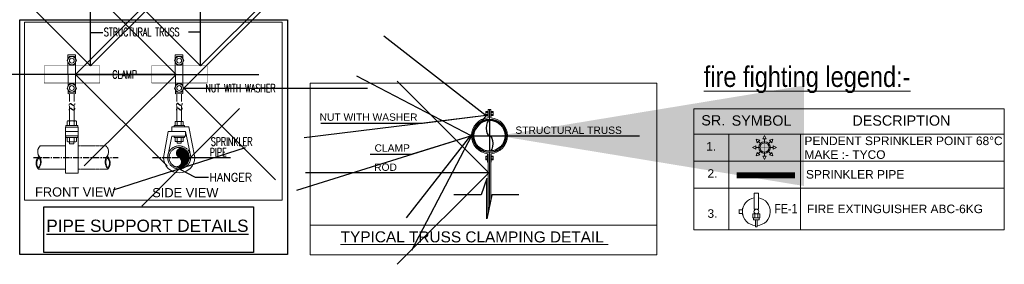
# Model space of a CAD drawing. Header units: millimetres. Extents: x 5491 to 7064, y -905 to 1700.
# Tile 10 of 18: x 5609 to 6011, y 1006 to 1106. Entities that reach past the tile are written whole.
import ezdxf
from ezdxf.enums import TextEntityAlignment as Align

# ---------------------------------------------------------------- set-up
doc = ezdxf.new("R2010")
doc.units = ezdxf.units.MM
for name, pattern in [('2DASHES', [42.5, 18.75, -6.25, 2.5, -6.25, 2.5, -6.25]), ('CENTER', [50.79999999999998, 31.75, -6.349999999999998, 6.349999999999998, -6.349999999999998]), ('PHANTOM2', [1.25, 0.625, -0.125, 0.125, -0.125, 0.125, -0.125])]:
    doc.linetypes.add(name, pattern=pattern)
for name, color, linetype, lineweight in [('00-ABM  COMMON TEXT', 7, 'Continuous', 0), ('00-ABM-F-SP PIPES', 22, 'Continuous', 13), ('00-ABM-SPR-68-D', 6, 'Continuous', 0), ('00-ABM-SPRINKLER PIPE', 1, 'PHANTOM2', 15), ('ARCHITECT', 8, 'Continuous', 0), ('Fire Extinguisher', 1, 'Continuous', 0), ('FP-EQUIP', 2, 'Continuous', 15), ('MAPTEK-support', 7, 'Continuous', 0), ('MEPTEK-TEXT', 7, 'Continuous', 0), ('s-duct', 8, 'Continuous', 0), ('SPRINKLER PENDANT 68', 3, 'Continuous', 0)]:
    doc.layers.add(name, color=color, linetype=linetype, lineweight=lineweight)
for name, color, linetype in [('DIM', 8, 'Continuous'), ('FPS_Text', 7, 'Continuous'), ('JMT FIRE SPRINKLER', 2, 'Continuous'), ('VIJAY', 4, 'Continuous')]:
    doc.layers.add(name, color=color, linetype=linetype)
doc.styles.add('1-50', font='technic_.ttf', dxfattribs={"height": 300})
doc.styles.add('2.5 Arial_regular_annotative', font='arial.ttf', dxfattribs={"width": 0.8, "height": 2.5})
doc.styles.add('2mm50', font='romans.shx', dxfattribs={"width": 0.8, "height": 100})
doc.styles.add('ARUP', font='sanss___.ttf', dxfattribs={"height": 250})
doc.styles.add('ROMANS', font='romans.shx', dxfattribs={"width": 0.8})
doc.styles.get("Standard").update_dxf_attribs({"font": 'arial.ttf'})
doc.styles.add('Style-arial', font='arial.shx')
doc.styles.add('TXT1', font='times.ttf')
doc.dimstyles.new('DIM-F', dxfattribs={"dimtxt": 150, "dimasz": 75, "dimexe": 30, "dimexo": 10, "dimgap": 50, "dimtad": 0, "dimtih": 1, "dimtoh": 1, "dimdec": 0, "dimzin": 1, "dimdsep": 46, "dimtxsty": 'TXT1', "dimblk": 'OBLIQUE', "dimcen": 0, "dimclrd": 7, "dimclre": 7, "dimclrt": 7, "dimadec": 0, "dimazin": 0, "dimtfac": 1, "dimtdec": 0, "dimtofl": 0, "dimtmove": 0, "dimatfit": 3, "dimldrblk": 'OPEN90', "dimfxl": 0, "dimtolj": 1, "dimtzin": 1, "dimarcsym": 0})
doc.dimstyles.new('FPS_Dim', dxfattribs={"dimscale": 100, "dimtxt": 2, "dimasz": 2, "dimexe": 1, "dimexo": 0.5, "dimgap": 0.5, "dimtad": 1, "dimdec": 0, "dimrnd": 5, "dimzin": 0, "dimdsep": 46, "dimtxsty": 'ROMANS', "dimblk": 'OBLIQUE', "dimcen": 0.1, "dimdle": 1, "dimclrd": 5, "dimclre": 5, "dimclrt": 256, "dimadec": 0, "dimazin": 0, "dimtfac": 1, "dimtdec": 0, "dimtmove": 2, "dimatfit": 3, "dimldrblk": 'OBLIQUE', "dimfxl": 0, "dimtolj": 1, "dimtzin": 0, "dimarcsym": 0})
doc.dimstyles.new('LH_Dim_1-50', dxfattribs={"dimtxt": 100, "dimasz": 125, "dimexe": 50, "dimexo": 37.5, "dimgap": 75, "dimtad": 1, "dimtoh": 1, "dimdec": 0, "dimdsep": 46, "dimtxsty": '2mm50', "dimblk1": 'ARCHTICK', "dimblk2": 'ARCHTICK', "dimsah": 1, "dimcen": -125, "dimdle": 75, "dimclrd": 256, "dimclre": 256, "dimclrt": 256, "dimazin": 2, "dimtfac": 0.5, "dimtdec": 0, "dimtmove": 0, "dimatfit": 3, "dimfxl": 0, "dimtolj": 1, "dimarcsym": 0})

# ---------------------------------------------------------------- blocks, each defined once
blk = doc.blocks.new('*X17')
at = {"color": 0, "linetype": 'Continuous'}
for p, q in [((69.18157684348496, -171.2347287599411), (69.89419723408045, -170.5221083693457)), ((69.18157684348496, -172.1186122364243), (70.62044811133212, -170.6797409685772)), ((69.18157684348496, -173.0024957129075), (71.28531914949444, -170.8987534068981)), ((69.18157684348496, -173.8863791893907), (71.89766837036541, -171.1702876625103)), ((69.18157684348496, -174.7702626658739), (72.46313735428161, -171.4887021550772)), ((69.18157684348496, -175.6541461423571), (72.98531509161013, -171.8504078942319)), ((69.18157684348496, -176.5380296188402), (73.46633675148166, -172.2532697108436)), ((70.86117556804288, -175.7423143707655), (73.90719110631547, -172.6962988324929)), ((71.87006647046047, -175.6173069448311), (74.30785107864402, -173.1795223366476)), ((72.64614790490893, -175.7251089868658), (74.66727026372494, -173.7039866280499)), ((73.29285408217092, -175.962286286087), (74.98324433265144, -174.2718960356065)), ((73.84330060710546, -176.2957232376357), (75.25209160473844, -174.8869322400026)), ((74.31035485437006, -176.7125524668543), (75.46803275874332, -175.554874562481)), ((62.90980569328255, -177.5064999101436), (63.07257416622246, -177.3437314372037)), ((63.30056206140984, -177.9996270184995), (63.95645764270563, -177.3437314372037)), ((63.77200453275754, -178.4120680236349), (64.84034111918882, -177.3437314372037)), ((64.32723644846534, -178.7407195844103), (65.72422459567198, -177.3437314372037)), ((64.97984696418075, -178.9719925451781), (66.60810807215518, -177.3437314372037)), ((65.7647384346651, -179.0709845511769), (67.49199154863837, -177.3437314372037)), ((66.7939610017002, -178.925645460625), (68.37587502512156, -177.3437314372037)), ((74.69665145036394, -177.2101393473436), (75.62198229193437, -176.2848085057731)), ((75.446942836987, -177.3437314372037), (75.69900496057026, -177.0916693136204))]:
    blk.add_line(p, q, dxfattribs=at)
blk = doc.blocks.new('*X18')
at = {"color": 0, "linetype": 'Continuous'}
for p, q in [((62.34275497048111, -175.4219002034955), (67.12657787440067, -170.6380772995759)), ((62.39631579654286, -176.2522228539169), (68.18800684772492, -170.4605318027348)), ((62.59843943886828, -176.9339826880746), (69.09205665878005, -170.4403654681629)), ((62.61009322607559, -174.2706784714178), (65.73092843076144, -171.1498432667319)), ((63.07257416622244, -177.3437314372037), (69.18157684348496, -171.2347287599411)), ((63.95645764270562, -177.3437314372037), (69.18157684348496, -172.1186122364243)), ((64.84034111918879, -177.3437314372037), (69.18157684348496, -173.0024957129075)), ((65.72422459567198, -177.3437314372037), (69.18157684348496, -173.8863791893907)), ((66.60810807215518, -177.3437314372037), (69.18157684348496, -174.7702626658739)), ((67.49199154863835, -177.3437314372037), (69.18157684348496, -175.6541461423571)), ((68.37587502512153, -177.3437314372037), (69.18157684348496, -176.5380296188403))]:
    blk.add_line(p, q, dxfattribs=at)
blk = doc.blocks.new('_Oblique')
at = {"color": 0, "linetype": 'ByBlock', "lineweight": -2}
blk.add_line((-0.5, -0.5), (0.5, 0.5), dxfattribs=at)
blk = doc.blocks.new('_Open90')
at = {"color": 0, "linetype": 'ByBlock', "lineweight": -2}
for p, q in [((-0.5, 0.5), (0, 0)), ((0, 0), (-1, 0)), ((0, 0), (-0.5, -0.5))]:
    blk.add_line(p, q, dxfattribs=at)
blk = doc.blocks.new('_ArchTick')
at = {"color": 0, "linetype": 'ByBlock', "const_width": 0.15}
blk.add_lwpolyline([(-0.5, -0.5), (0.5, 0.5)], dxfattribs=at)
blk = doc.blocks.new('FE-1')
at = {"color": 1, "linetype": 'Continuous', "lineweight": 0, "ltscale": 250}
for p, q in [((3757577.614212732, 587337.8601783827), (3757577.614212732, 587345.9645867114)), ((3757577.614212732, 587345.9645867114), (3757582.0544693, 587345.9645867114)), ((3757582.0544693, 587343.6116689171), (3757577.614212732, 587343.6116689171)), ((3757582.0544693, 587340.2130961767), (3757577.614212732, 587340.2130961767)), ((3757582.0544693, 587337.8601783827), (3757577.614212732, 587337.8601783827)), ((3757582.0544693, 587345.9645867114), (3757582.0544693, 587337.8601783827)), ((3757572.80759276, 587325.5799873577), (3757572.80759276, 587321.8527543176)), ((3757576.945153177, 587325.5799873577), (3757576.945153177, 587321.8527543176)), ((3757572.80759276, 587321.8527543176), (3757576.945153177, 587321.8527543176))]:
    blk.add_line(p, q, dxfattribs=at)
for points in [[(3757553.593905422, 587339.5594971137), (3757553.593905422, 587344.26526798), (3757572.138533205, 587344.26526798), (3757572.138533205, 587339.5594971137)], [(3757582.0544693, 587338.6445166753), (3757582.0544693, 587345.1802484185), (3757584.405203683, 587345.1802484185), (3757584.405203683, 587338.6445166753)], [(3757584.405203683, 587340.866662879), (3757584.405203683, 587342.9581022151), (3757592.502185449, 587342.9581022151), (3757592.502185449, 587340.866662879)]]:
    blk.add_lwpolyline(points, close=True, dxfattribs=at)
at = {"color": 1, "linetype": 'Continuous', "lineweight": 0, "ltscale": 250, "const_width": 0.9514388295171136}
blk.add_lwpolyline([(3757570.738795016, 587325.5799873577), (3757572.80759276, 587325.5799873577), (3757572.80759276, 587321.8527543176), (3757576.945153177, 587321.8527543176), (3757576.945153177, 587325.5799873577), (3757579.013950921, 587325.5799873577)], dxfattribs=at)
at = {"color": 1, "linetype": 'Continuous', "lineweight": 0, "ltscale": 250}
blk.add_circle((3757574.876372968, 587341.9123825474), 2.737839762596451, dxfattribs=at)
for start, end in [(3.694464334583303, 171.6637779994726), (188.3362220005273, 356.3055356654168)]:
    blk.add_arc((3757574.876372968, 587341.9123825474), 16.22883936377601, start, end, dxfattribs=at)

msp = doc.modelspace()

# ---------------------------------------------------------------- hatches: boundary and pattern name
at = {"layer": '00-ABM-SPR-68-D', "lineweight": 0}
h = msp.add_hatch(color=3, dxfattribs=at)
h.paths.add_polyline_path([(5914.778055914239, 1055.79542160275, -1), (5911.417162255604, 1052.434527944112, -1)])
h.paths.add_polyline_path([(5911.783612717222, 1052.800978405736, 1), (5914.411605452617, 1055.428971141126, 1)], flags=16)

# ---------------------------------------------------------------- linework, layer by layer
for p, q in [((5800.620482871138, 1065.273511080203), (5800.620482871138, 1052.573511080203)), ((5794.270482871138, 1058.923511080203), (5806.970482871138, 1058.923511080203))]:
    msp.add_line(p, q)
msp.add_lwpolyline([(5812.645482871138, 1034.698511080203), (5801.645482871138, 1034.698511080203), (5799.595482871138, 1024.948511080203), (5799.595482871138, 1041.448511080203), (5797.195482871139, 1034.698511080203), (5785.995482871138, 1034.698511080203)])
for radius in [6.850000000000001, 6.350000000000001]:
    msp.add_circle((5800.620482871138, 1058.923511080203), radius)
msp.add_ellipse((5800.620482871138, 1062.098511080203), major_axis=(0, 3.175), ratio=0.4173228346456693, start_param=0, end_param=3.141592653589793)
at = {"extrusion": (0, 0, -1)}
msp.add_ellipse((5800.620482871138, 1055.748511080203), major_axis=(0, -3.175), ratio=0.4173228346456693, start_param=3.141592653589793, end_param=6.283185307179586, dxfattribs=at)
at = {"layer": '00-ABM-F-SP PIPES', "color": 6, "ltscale": 0.06, "const_width": 2.4, "elevation": -1.184988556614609, "flags": 128}
msp.add_lwpolyline([(5901.65786868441, 1042.71972329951), (5925.611933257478, 1042.71972329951)], dxfattribs=at)
at = {"layer": '00-ABM-SPR-68-D', "color": 0, "lineweight": 0}
for p, q in [((5884.204060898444, 1059.651728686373), (6011.140536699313, 1059.651728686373)), ((5898.450489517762, 1059.651728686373), (5898.4504895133, 1020.374481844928)), ((5927.74472865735, 1059.651728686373), (5927.744728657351, 1020.374481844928)), ((5884.204060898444, 1048.578220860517), (6011.140536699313, 1048.578220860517)), ((5884.20406089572, 1048.578220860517), (6011.140536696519, 1048.578220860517)), ((5884.20406089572, 1048.578220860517), (6011.140536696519, 1048.578220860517)), ((5884.20406089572, 1048.578220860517), (6011.140536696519, 1048.578220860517)), ((5884.20406089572, 1037.504713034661), (6011.140536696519, 1037.504713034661)), ((5884.204060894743, 1020.374481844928), (6011.140536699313, 1020.374481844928))]:
    msp.add_line(p, q, dxfattribs=at)
at = {"layer": '00-ABM-SPR-68-D', "lineweight": 0}
for p, q in [((5913.097609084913, 1058.990349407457), (5912.409584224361, 1057.618717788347)), ((5913.097609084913, 1058.990349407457), (5913.785633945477, 1057.618717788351)), ((5909.650198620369, 1057.562385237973), (5910.133581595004, 1056.105988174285)), ((5909.650198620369, 1057.562385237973), (5911.106595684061, 1057.079002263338)), ((5911.106595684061, 1057.079002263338), (5910.133581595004, 1056.105988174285)), ((5911.783612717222, 1055.428971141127), (5910.620088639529, 1056.592495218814)), ((5913.785633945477, 1057.618717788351), (5912.409584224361, 1057.618717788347)), ((5913.097609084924, 1055.973246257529), (5913.097609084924, 1057.618717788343)), ((5914.411605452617, 1055.428971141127), (5915.575129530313, 1056.592495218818)), ((5916.545019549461, 1057.562385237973), (5915.088622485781, 1057.079002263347)), ((5916.061636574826, 1056.105988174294), (5915.088622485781, 1057.079002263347)), ((5916.545019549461, 1057.562385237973), (5916.061636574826, 1056.105988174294)), ((5908.222234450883, 1054.114974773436), (5909.593866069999, 1054.802999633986)), ((5908.222234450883, 1054.114974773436), (5909.593866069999, 1053.426949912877)), ((5909.593866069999, 1053.426949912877), (5909.593866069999, 1054.802999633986)), ((5911.239337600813, 1054.114974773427), (5909.593866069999, 1054.114974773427)), ((5909.650198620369, 1050.667564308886), (5910.133581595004, 1052.123961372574)), ((5909.650198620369, 1050.667564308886), (5911.106595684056, 1051.150947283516)), ((5910.133581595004, 1052.123961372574), (5911.106595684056, 1051.150947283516)), ((5911.783612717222, 1052.800978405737), (5910.620088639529, 1051.637454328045)), ((5913.097609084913, 1052.25670328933), (5913.097609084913, 1050.611231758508)), ((5914.411605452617, 1052.800978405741), (5915.575129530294, 1051.637454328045)), ((5914.955880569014, 1054.114974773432), (5916.601352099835, 1054.114974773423)), ((5915.088622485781, 1051.150947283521), (5916.061636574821, 1052.12396137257)), ((5916.545019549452, 1050.667564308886), (5915.088622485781, 1051.150947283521)), ((5916.545019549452, 1050.667564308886), (5916.061636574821, 1052.12396137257)), ((5917.972983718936, 1054.114974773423), (5916.601352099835, 1054.802999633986)), ((5916.601352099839, 1053.426949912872), (5916.601352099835, 1054.802999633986)), ((5917.972983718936, 1054.114974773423), (5916.601352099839, 1053.426949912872)), ((5913.097609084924, 1049.239600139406), (5912.409584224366, 1050.611231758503)), ((5912.409584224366, 1050.611231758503), (5913.785633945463, 1050.611231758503)), ((5913.097609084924, 1049.239600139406), (5913.785633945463, 1050.611231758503))]:
    msp.add_line(p, q, dxfattribs=at)
at = {"layer": '00-ABM-SPR-68-D', "color": 0, "lineweight": 0}
msp.add_lwpolyline([(5884.204060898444, 1020.374481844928), (5884.204060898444, 1069.990208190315), (6011.140536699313, 1069.990208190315), (6011.140536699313, 1020.374481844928)], dxfattribs=at)
at = {"layer": '00-ABM-SPR-68-D', "color": 3, "lineweight": 0, "const_width": 0.1844919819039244}
for points in [[(5913.097609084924, 1056.491485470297), (5913.097609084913, 1051.738464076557)], [(5911.122133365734, 1054.114974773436), (5915.0730848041, 1054.114974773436)]]:
    msp.add_lwpolyline(points, dxfattribs=at)
at = {"layer": '00-ABM-SPR-68-D', "color": 3, "lineweight": 0}
for radius in [2.376510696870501, 1.858271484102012]:
    msp.add_circle((5913.097609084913, 1054.114974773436), radius, dxfattribs=at)
at = {"layer": '00-ABM-SPRINKLER PIPE', "color": 1}
for p, q in [((5616.927788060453, 1054.770153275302, -1.45973724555e-07), (5627.203656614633, 1054.770153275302, -1.45973724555e-07)), ((5632.453656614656, 1054.770153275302, -1.45973724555e-07), (5643.808885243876, 1054.770153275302, -1.45973724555e-07)), ((5616.088667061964, 1045.328814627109, -1.45973724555e-07), (5627.203656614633, 1045.328814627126, -1.45973724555e-07)), ((5632.453656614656, 1045.328814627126, -1.45973724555e-07), (5644.648006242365, 1045.328814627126, -1.45973724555e-07))]:
    msp.add_line(p, q, dxfattribs=at)
for centre, radius in [((5673.729958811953, 1050.068605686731, -1.45973729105e-07), 4.7206755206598), ((5673.729848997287, 1050.068605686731, -1.45973729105e-07), 4.105019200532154)]:
    msp.add_circle(centre, radius, dxfattribs=at)
for centre, radius, start, end in [((5619.10183812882, 1052.393312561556, -1.45973724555e-07), 3.221159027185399, 132.4485507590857, 226.1949221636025), ((5641.634835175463, 1052.393312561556, -1.45973724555e-07), 3.221159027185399, 313.8050778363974, 47.55144924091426), ((5674.668126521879, 1051.870352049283, -1.45973729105e-07), 2.052509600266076, 59.99999999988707, 239.999999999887), ((5619.07853517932, 1047.763797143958, -1.45973724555e-07), 3.855963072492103, 133.1473364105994, 219.1597620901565), ((5618.380659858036, 1047.697149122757, -1.45973724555e-07), 2.891972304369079, 131.1489817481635, 219.1597620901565), ((5612.936660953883, 1048.284470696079, -1.45973724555e-07), 4.321000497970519, 316.8413191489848, 24.38704990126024), ((5613.774254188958, 1048.087654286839, -1.45973724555e-07), 3.240750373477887, 316.8413191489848, 33.46742469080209), ((5647.80001235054, 1048.284470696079, -1.45973724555e-07), 4.321000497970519, 155.6129500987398, 223.1586808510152), ((5646.962419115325, 1048.087654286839, -1.45973724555e-07), 3.240750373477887, 146.5325753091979, 223.1586808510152), ((5642.356013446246, 1047.697149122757, -1.45973724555e-07), 2.891972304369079, 320.8402379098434, 48.85101825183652), ((5641.658138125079, 1047.763797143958, -1.45973724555e-07), 3.855963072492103, 320.8402379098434, 46.85266358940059), ((5672.619096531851, 1048.309610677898, -1.45973729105e-07), 2.052509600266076, 239.999999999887, 59.99999999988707)]:
    msp.add_arc(centre, radius, start, end, dxfattribs=at)
at = {"layer": 'ARCHITECT', "color": 7, "linetype": 'Continuous'}
for p, q in [((5628.372846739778, 1076.149798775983, 9.398761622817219), (5631.284466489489, 1076.191413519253, 9.398761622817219)), ((5628.850075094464, 1076.156619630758, 9.39876162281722), (5628.850075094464, 1073.003394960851, 9.39876162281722)), ((5630.807238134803, 1076.184592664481, 9.39876162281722), (5630.807238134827, 1073.003394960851, 9.39876162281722)), ((5672.274039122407, 1076.149798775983, 8.28713108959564), (5675.185658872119, 1076.191413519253, 8.28713108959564)), ((5672.751267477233, 1076.156619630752, 8.287131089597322), (5672.751267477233, 1073.003394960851, 8.287131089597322)), ((5674.708430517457, 1076.184592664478, 8.287131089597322), (5674.708430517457, 1073.003394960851, 8.287131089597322)), ((5628.850075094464, 1071.072117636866, 9.39876162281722), (5628.850075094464, 1065.042792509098, 9.39876162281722)), ((5630.807238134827, 1071.072117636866, 9.39876162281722), (5630.807238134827, 1065.042792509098, 9.39876162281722)), ((5672.751267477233, 1071.072117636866, 8.287131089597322), (5672.751267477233, 1064.785822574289, 8.287131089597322)), ((5674.708430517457, 1071.072117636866, 8.287131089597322), (5674.708430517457, 1064.785822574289, 8.287131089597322)), ((5627.384898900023, 1063.136845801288, 9.39876162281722), (5632.272414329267, 1063.136845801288, 9.39876162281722)), ((5627.384898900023, 1063.136845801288, 9.39876162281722), (5627.384898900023, 1062.493202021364, 9.39876162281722)), ((5627.886910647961, 1064.820975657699, 18.79752339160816), (5627.886910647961, 1063.136845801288, 18.79752339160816)), ((5628.33406227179, 1065.042792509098, 18.79752339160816), (5631.162757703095, 1065.042792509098, 18.79752339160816)), ((5628.86996098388, 1064.825381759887, 18.79752339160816), (5628.86996098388, 1063.136845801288, 18.79752339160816)), ((5630.80664972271, 1064.825381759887, 18.79752339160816), (5630.80664972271, 1063.136845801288, 18.79752339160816)), ((5631.69757028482, 1064.820975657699, 18.79752339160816), (5631.69757028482, 1063.136845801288, 18.79752339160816)), ((5632.272414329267, 1063.136845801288, 9.39876162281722), (5632.272414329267, 1062.493202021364, 9.39876162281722)), ((5671.638823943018, 1063.105300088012, -1.4597373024e-07), (5675.948272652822, 1063.105300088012, -1.4597373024e-07)), ((5671.638823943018, 1063.105300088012, -1.4597373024e-07), (5671.638823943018, 1062.537782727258, -1.4597373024e-07)), ((5672.081460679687, 1064.59024092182, 8.287131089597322), (5672.081460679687, 1063.105300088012, 8.287131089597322)), ((5672.475725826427, 1064.785822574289, 8.287131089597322), (5674.906679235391, 1064.785822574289, 8.287131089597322)), ((5672.867008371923, 1064.594125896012, 8.287131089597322), (5672.867008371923, 1063.21472718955, 8.287131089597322)), ((5674.592689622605, 1064.594125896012, 8.287131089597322), (5674.592689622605, 1063.21472718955, 8.287131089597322)), ((5675.378237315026, 1064.59024092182, 8.287131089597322), (5675.378237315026, 1063.105300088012, 8.287131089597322)), ((5675.948272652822, 1063.105300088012, -1.4597373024e-07), (5675.948272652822, 1062.537782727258, -1.4597373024e-07)), ((5627.203656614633, 1062.493202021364, 9.39876162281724), (5627.203656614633, 1043.681919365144, 9.39876162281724)), ((5627.203656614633, 1062.493202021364, 9.39876162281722), (5632.453656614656, 1062.493202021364, 9.39876162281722)), ((5627.203656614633, 1060.67313239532, 9.39876162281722), (5632.453656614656, 1060.67313239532, 9.39876162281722)), ((5632.453656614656, 1062.493202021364, 9.39876162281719), (5632.453656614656, 1043.681919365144, 9.39876162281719)), ((5667.360528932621, 1050.068605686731, -1.45973729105e-07), (5669.235711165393, 1060.686158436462, -1.45973729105e-07)), ((5669.235711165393, 1060.686158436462, -1.45973729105e-07), (5676.270415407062, 1060.686158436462, -1.45973729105e-07)), ((5670.680245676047, 1062.537782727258, -1.45973729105e-07), (5677.714949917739, 1062.537782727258, -1.45973729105e-07)), ((5670.680245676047, 1060.686158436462, -1.45973729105e-07), (5670.680245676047, 1062.537782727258, -1.45973729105e-07)), ((5676.270415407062, 1060.686158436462, -1.45973729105e-07), (5678.165443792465, 1051.684201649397, -1.45973729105e-07)), ((5676.270415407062, 1060.686158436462, -1.45973729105e-07), (5676.270415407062, 1058.834534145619, -1.45973729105e-07)), ((5677.714949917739, 1062.537782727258, -1.45973729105e-07), (5680.087788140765, 1050.068605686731, -1.45973729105e-07)), ((5627.203656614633, 1058.8530584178, 9.39876162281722), (5632.453656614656, 1058.8530584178, 9.39876162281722)), ((5627.384898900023, 1058.209414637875, 9.398761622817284), (5627.384898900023, 1058.8530584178, 9.398761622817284)), ((5627.384898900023, 1058.209414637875, 9.398761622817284), (5632.272414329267, 1058.209414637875, 9.398761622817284)), ((5627.959154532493, 1056.649390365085, 9.398761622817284), (5627.959154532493, 1058.209414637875, 9.398761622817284)), ((5628.406306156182, 1056.427573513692, 9.398761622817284), (5631.251007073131, 1056.427573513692, 9.398761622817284)), ((5628.850075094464, 1056.644984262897, 9.398761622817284), (5628.850075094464, 1058.209414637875, 9.398761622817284)), ((5628.850075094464, 1055.634309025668, 9.398761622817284), (5628.850075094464, 1056.427573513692, 9.398761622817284)), ((5628.850075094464, 1055.634309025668, 9.398761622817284), (5630.719577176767, 1055.634309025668, 9.398761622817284)), ((5630.719577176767, 1055.634309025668, 9.398761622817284), (5630.719577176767, 1056.427573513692, 9.398761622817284)), ((5630.807238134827, 1056.644984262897, 9.398761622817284), (5630.807238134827, 1058.209414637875, 9.398761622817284)), ((5631.698158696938, 1056.649390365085, 9.398761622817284), (5631.698158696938, 1058.209414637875, 9.398761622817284)), ((5632.272414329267, 1058.209414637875, 9.398761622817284), (5632.272414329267, 1058.8530584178, 9.398761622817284)), ((5670.680245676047, 1058.834534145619, -1.45973729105e-07), (5669.174356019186, 1051.306400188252, -1.45973729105e-07)), ((5670.680245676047, 1058.834534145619, -1.45973729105e-07), (5676.270415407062, 1058.834534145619, -1.45973729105e-07)), ((5671.638823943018, 1058.2670167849, -8.287131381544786), (5671.638823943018, 1058.834534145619, -8.287131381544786)), ((5671.638823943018, 1058.2670167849, -8.287131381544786), (5675.948272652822, 1058.2670167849, -8.287131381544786)), ((5672.081460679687, 1056.782075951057, -1.45973729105e-07), (5672.081460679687, 1058.157589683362, -1.45973729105e-07)), ((5672.475725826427, 1056.586494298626, -1.45973729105e-07), (5674.906679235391, 1056.586494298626, -1.45973729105e-07)), ((5672.867008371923, 1056.778190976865, -1.45973729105e-07), (5672.867008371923, 1058.157589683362, -1.45973729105e-07)), ((5672.867008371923, 1055.887052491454, -1.45973729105e-07), (5672.867008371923, 1056.586494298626, -1.45973729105e-07)), ((5672.867008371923, 1055.887052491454, -1.45973729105e-07), (5674.592689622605, 1055.887052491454, -1.45973729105e-07)), ((5674.592689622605, 1056.778190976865, -1.45973729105e-07), (5674.592689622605, 1058.157589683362, -1.45973729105e-07)), ((5674.592689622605, 1055.887052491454, -1.45973729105e-07), (5674.592689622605, 1056.586494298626, -1.45973729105e-07)), ((5675.378237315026, 1056.782075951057, -1.45973729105e-07), (5675.378237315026, 1058.157589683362, -1.45973729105e-07)), ((5675.948272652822, 1058.2670167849, -8.287131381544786), (5675.948272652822, 1058.834534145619, -8.287131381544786)), ((5627.203656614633, 1043.681919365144, 9.39876162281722), (5632.453656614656, 1043.681919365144, 9.39876162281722))]:
    msp.add_line(p, q, dxfattribs=at)
for points, elevation in [([(5631.284466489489, 1090.533932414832), (5631.284466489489, 1092.020814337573), (5628.146007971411, 1092.020814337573), (5628.172225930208, 1090.186446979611)], 9.398761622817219), ([(5675.185658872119, 1090.533932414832), (5675.185658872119, 1092.020814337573), (5672.047200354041, 1092.020814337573), (5672.073418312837, 1090.186446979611)], 8.28713108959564), ([(5628.187493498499, 1089.11823533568), (5628.328524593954, 1079.25084482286)], 9.398761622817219), ([(5631.284466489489, 1079.329911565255), (5631.284466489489, 1088.797194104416)], 9.398761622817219), ([(5672.088685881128, 1089.11823533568), (5672.229716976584, 1079.25084482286)], 8.28713108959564), ([(5675.185658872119, 1079.329911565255), (5675.185658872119, 1088.797194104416)], 8.28713108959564), ([(5628.351685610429, 1077.630359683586), (5628.372846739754, 1076.149798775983)], 9.398761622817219), ([(5631.284466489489, 1076.191413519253), (5631.284466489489, 1077.593843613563)], 9.398761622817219), ([(5672.252877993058, 1077.630359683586), (5672.274039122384, 1076.149798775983)], 8.28713108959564), ([(5675.185658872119, 1076.191413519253), (5675.185658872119, 1077.593843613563)], 8.28713108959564)]:
    msp.add_lwpolyline(points, dxfattribs=dict(at, elevation=elevation))
for centre, radius, start, end in [((5628.380409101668, 1064.382916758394, 18.79752339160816), 0.659875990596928, 42.10779093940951, 138.4058131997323), ((5629.838305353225, 1062.77759114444, 18.79752339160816), 2.265201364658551, 64.6918092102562, 115.3081907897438), ((5631.250418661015, 1064.48118664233, 18.79752339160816), 0.5616058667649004, 37.23107985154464, 142.2022052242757), ((5672.475725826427, 1064.290640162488, 8.287131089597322), 0.4951824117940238, 37.79779477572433, 142.7689201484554), ((5673.729848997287, 1062.74812017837, 8.287131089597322), 2.037702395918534, 64.9481661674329, 115.0518338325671), ((5674.983972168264, 1064.290640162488, 8.287131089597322), 0.4951824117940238, 37.23107985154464, 142.2022052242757), ((5628.406306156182, 1056.989179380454, 9.398761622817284), 0.5616058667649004, 217.2310798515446, 322.2022052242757), ((5629.828656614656, 1058.738612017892, 9.398761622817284), 2.311038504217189, 244.9481661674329, 295.051833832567), ((5631.251007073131, 1056.989179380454, 9.398761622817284), 0.5616058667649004, 217.7977947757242, 322.7689201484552), ((5672.475725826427, 1057.08167671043, -1.45973729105e-07), 0.4951824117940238, 217.2310798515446, 322.2022052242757), ((5673.729848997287, 1058.624196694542, -1.45973729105e-07), 2.037702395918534, 244.9481661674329, 295.051833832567), ((5674.983972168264, 1057.08167671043, -1.45973729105e-07), 0.4951824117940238, 217.7977947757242, 322.7689201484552), ((5673.724158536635, 1050.068605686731, -1.45973729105e-07), 6.363629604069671, 180, 0)]:
    msp.add_arc(centre, radius, start, end, dxfattribs=at)
at = {"layer": 'FP-EQUIP', "color": 9, "linetype": 'Continuous'}
for points, elevation in [([(5630.807238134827, 1091.360516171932), (5631.785819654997, 1089.665563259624), (5630.807238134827, 1087.970610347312), (5628.85007509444, 1087.970610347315), (5627.87149357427, 1089.665563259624), (5628.85007509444, 1091.360516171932)], 9.398761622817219), ([(5674.708430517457, 1091.360516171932), (5675.687012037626, 1089.665563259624), (5674.708430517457, 1087.970610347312), (5672.75126747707, 1087.970610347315), (5671.7726859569, 1089.665563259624), (5672.75126747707, 1091.360516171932)], 8.28713108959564), ([(5630.807238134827, 1080.156830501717), (5631.785819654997, 1078.461877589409), (5630.807238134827, 1076.766924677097), (5628.85007509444, 1076.7669246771), (5627.87149357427, 1078.461877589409), (5628.85007509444, 1080.156830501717)], 9.398761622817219), ([(5674.708430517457, 1080.156830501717), (5675.687012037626, 1078.461877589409), (5674.708430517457, 1076.766924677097), (5672.75126747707, 1076.7669246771), (5671.7726859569, 1078.461877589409), (5672.75126747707, 1080.156830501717)], 8.28713108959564)]:
    msp.add_lwpolyline(points, close=True, dxfattribs=dict(at, elevation=elevation))
for centre, radius in [((5629.828656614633, 1089.665563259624, 9.398761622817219), 1.694952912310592), ((5673.729848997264, 1089.665563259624, 8.28713108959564), 1.694952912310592), ((5629.828656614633, 1089.665563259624, 9.398761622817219), 0.9785815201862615), ((5673.729848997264, 1089.665563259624, 8.28713108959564), 0.9785815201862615), ((5629.828656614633, 1078.461877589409, 9.398761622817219), 1.694952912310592), ((5629.828656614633, 1078.461877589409, 9.398761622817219), 0.9785815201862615), ((5673.729848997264, 1078.461877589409, 8.28713108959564), 1.694952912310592), ((5673.729848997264, 1078.461877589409, 8.28713108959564), 0.9785815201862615)]:
    msp.add_circle(centre, radius, dxfattribs=at)
at = {"layer": 'JMT FIRE SPRINKLER', "color": 7, "linetype": 'CENTER', "ltscale": 0.08}
for p, q in [((5614.106246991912, 1050.068605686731, -1.45973724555e-07), (5648.820749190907, 1050.068605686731, -1.45973724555e-07)), ((5662.780320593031, 1050.068605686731, -1.45973729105e-07), (5684.57327523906, 1050.068605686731, -1.45973729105e-07))]:
    msp.add_line(p, q, dxfattribs=at)
at = {"layer": 'JMT FIRE SPRINKLER', "color": 8}
msp.add_lwpolyline([(5608.51824796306, 1106.439602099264), (5718.045771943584, 1106.439602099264), (5718.045771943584, 1010.330929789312), (5608.51824796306, 1010.330929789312)], close=True, dxfattribs=at)
at = {"layer": 'JMT FIRE SPRINKLER'}
msp.add_lwpolyline([(5618.433422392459, 1029.843069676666), (5704.059841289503, 1029.843069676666), (5704.059841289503, 1011.185995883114), (5618.433422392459, 1011.185995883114)], close=True, dxfattribs=at)
at = {"layer": 'MAPTEK-support', "color": 230, "lineweight": 5}
for p, q in [((5799.120482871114, 1068.602497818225), (5799.120482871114, 1067.402497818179)), ((5799.120482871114, 1068.602497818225), (5799.120482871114, 1067.402497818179)), ((5799.920482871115, 1068.802497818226), (5799.220482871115, 1068.802497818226)), ((5799.920482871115, 1068.802497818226), (5799.220482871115, 1068.802497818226)), ((5799.920482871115, 1068.402497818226), (5799.220482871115, 1068.402497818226)), ((5799.920482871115, 1068.402497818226), (5799.220482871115, 1068.402497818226)), ((5799.920482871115, 1067.602497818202), (5799.220482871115, 1067.602497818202)), ((5799.920482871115, 1067.602497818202), (5799.220482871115, 1067.602497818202)), ((5799.920482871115, 1067.202497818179), (5799.220482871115, 1067.202497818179)), ((5799.920482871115, 1067.202497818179), (5799.220482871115, 1067.202497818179)), ((5799.920482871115, 1069.002497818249), (5799.920482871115, 1067.002497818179)), ((5800.120482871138, 1069.002497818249), (5799.920482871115, 1069.002497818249)), ((5799.920482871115, 1069.002497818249), (5799.920482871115, 1067.002497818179)), ((5800.120482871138, 1069.002497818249), (5799.920482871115, 1069.002497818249)), ((5800.120482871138, 1067.002497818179), (5799.920482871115, 1067.002497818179)), ((5800.120482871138, 1067.002497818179), (5799.920482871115, 1067.002497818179)), ((5800.120482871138, 1066.256484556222), (5800.120482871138, 1069.748511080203)), ((5800.120482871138, 1069.748511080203), (5801.120482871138, 1069.748511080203)), ((5800.120482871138, 1067.002497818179), (5800.120482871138, 1069.002497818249)), ((5800.120482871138, 1067.002497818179), (5800.120482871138, 1069.002497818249)), ((5800.620482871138, 1065.773511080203), (5800.620482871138, 1069.748511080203)), ((5801.120482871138, 1066.256484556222), (5801.120482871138, 1069.748511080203)), ((5801.120482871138, 1069.002497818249), (5801.320482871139, 1069.002497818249)), ((5801.120482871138, 1067.002497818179), (5801.120482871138, 1069.002497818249)), ((5801.120482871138, 1069.002497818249), (5801.320482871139, 1069.002497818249)), ((5801.120482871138, 1067.002497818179), (5801.120482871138, 1069.002497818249)), ((5801.120482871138, 1067.002497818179), (5801.320482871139, 1067.002497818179)), ((5801.120482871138, 1067.002497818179), (5801.320482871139, 1067.002497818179)), ((5801.320482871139, 1069.002497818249), (5801.320482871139, 1067.002497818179)), ((5801.320482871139, 1069.002497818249), (5801.320482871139, 1067.002497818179)), ((5801.320482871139, 1068.802497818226), (5802.020482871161, 1068.802497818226)), ((5801.320482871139, 1068.802497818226), (5802.020482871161, 1068.802497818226)), ((5801.320482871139, 1068.402497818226), (5802.020482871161, 1068.402497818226)), ((5801.320482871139, 1068.402497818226), (5802.020482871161, 1068.402497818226)), ((5801.320482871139, 1067.602497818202), (5802.020482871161, 1067.602497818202)), ((5801.320482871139, 1067.602497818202), (5802.020482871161, 1067.602497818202)), ((5801.320482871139, 1067.202497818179), (5802.020482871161, 1067.202497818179)), ((5801.320482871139, 1067.202497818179), (5802.020482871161, 1067.202497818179)), ((5802.120482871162, 1068.602497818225), (5802.120482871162, 1067.402497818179)), ((5802.120482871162, 1068.602497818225), (5802.120482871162, 1067.402497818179)), ((5799.870482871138, 1051.590537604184), (5799.870482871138, 1048.098511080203)), ((5799.920482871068, 1048.844524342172), (5799.920482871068, 1050.844524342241)), ((5800.120482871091, 1050.844524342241), (5799.920482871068, 1050.844524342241)), ((5799.920482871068, 1048.844524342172), (5799.920482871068, 1050.844524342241)), ((5800.120482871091, 1050.844524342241), (5799.920482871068, 1050.844524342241)), ((5800.120482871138, 1051.590537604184), (5800.120482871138, 1027.445462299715)), ((5800.120482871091, 1050.844524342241), (5800.120482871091, 1048.844524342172)), ((5800.120482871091, 1050.844524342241), (5800.120482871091, 1048.844524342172)), ((5800.620482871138, 1052.073511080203), (5800.620482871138, 1029.823511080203)), ((5801.120482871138, 1051.590537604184), (5801.120482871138, 1032.20155986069)), ((5801.120482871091, 1050.844524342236), (5801.320482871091, 1050.844524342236)), ((5801.120482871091, 1050.844524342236), (5801.120482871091, 1048.844524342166)), ((5801.120482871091, 1050.844524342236), (5801.320482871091, 1050.844524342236)), ((5801.120482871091, 1050.844524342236), (5801.120482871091, 1048.844524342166)), ((5801.320482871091, 1048.844524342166), (5801.320482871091, 1050.844524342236)), ((5801.320482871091, 1048.844524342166), (5801.320482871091, 1050.844524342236)), ((5801.370482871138, 1051.590537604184), (5801.370482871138, 1048.098511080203)), ((5799.120482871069, 1049.244524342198), (5799.120482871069, 1050.444524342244)), ((5799.120482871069, 1049.244524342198), (5799.120482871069, 1050.444524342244)), ((5799.920482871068, 1050.644524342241), (5799.220482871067, 1050.644524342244)), ((5799.920482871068, 1050.644524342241), (5799.220482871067, 1050.644524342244)), ((5799.920482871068, 1050.244524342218), (5799.220482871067, 1050.244524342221)), ((5799.920482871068, 1050.244524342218), (5799.220482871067, 1050.244524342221)), ((5799.920482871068, 1049.444524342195), (5799.220482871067, 1049.444524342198)), ((5799.920482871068, 1049.444524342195), (5799.220482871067, 1049.444524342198)), ((5799.920482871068, 1049.044524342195), (5799.220482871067, 1049.044524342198)), ((5799.920482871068, 1049.044524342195), (5799.220482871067, 1049.044524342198)), ((5799.870482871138, 1048.098511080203), (5800.120482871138, 1048.098511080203)), ((5800.120482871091, 1048.844524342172), (5799.920482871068, 1048.844524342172)), ((5800.120482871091, 1048.844524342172), (5799.920482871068, 1048.844524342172)), ((5801.120482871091, 1048.844524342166), (5801.320482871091, 1048.844524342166)), ((5801.120482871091, 1048.844524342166), (5801.320482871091, 1048.844524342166)), ((5801.120482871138, 1048.098511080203), (5801.370482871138, 1048.098511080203)), ((5801.320482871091, 1050.644524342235), (5802.020482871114, 1050.644524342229)), ((5801.320482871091, 1050.644524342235), (5802.020482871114, 1050.644524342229)), ((5801.320482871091, 1050.244524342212), (5802.020482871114, 1050.244524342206)), ((5801.320482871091, 1050.244524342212), (5802.020482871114, 1050.244524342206)), ((5801.320482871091, 1049.444524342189), (5802.020482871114, 1049.444524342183)), ((5801.320482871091, 1049.444524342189), (5802.020482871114, 1049.444524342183)), ((5801.320482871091, 1049.044524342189), (5802.020482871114, 1049.044524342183)), ((5801.320482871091, 1049.044524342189), (5802.020482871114, 1049.044524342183)), ((5802.120482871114, 1049.244524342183), (5802.120482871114, 1050.44452434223)), ((5802.120482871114, 1049.244524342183), (5802.120482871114, 1050.44452434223))]:
    msp.add_line(p, q, dxfattribs=at)
for start, end in [(93.90068456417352, 266.0993154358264), (273.9006845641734, 86.09931543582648)]:
    msp.add_arc((5800.620482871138, 1058.923511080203), 7.350000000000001, start, end, dxfattribs=at)
at = {"layer": 'MAPTEK-support', "color": 230, "lineweight": 5, "extrusion": (0, 0, -1)}
for centre, major_axis, ratio in [((5799.220482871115, 1068.602497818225), (-4.898587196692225e-17, 0.2000000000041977), 0.5), ((5799.220482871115, 1068.602497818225), (-4.898587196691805e-17, 0.2000000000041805), 0.5), ((5802.020482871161, 1068.002497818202), (9.797174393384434e-17, -0.4000000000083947), 0.25), ((5802.020482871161, 1068.002497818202), (9.797174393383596e-17, -0.4000000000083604), 0.25), ((5802.020482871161, 1067.402497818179), (4.898587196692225e-17, -0.2000000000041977), 0.5), ((5802.020482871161, 1067.402497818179), (4.898587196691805e-17, -0.2000000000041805), 0.5), ((5799.220482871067, 1050.444524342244), (9.503781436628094e-13, 0.2000000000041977), 0.5), ((5799.220482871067, 1050.444524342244), (9.503781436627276e-13, 0.2000000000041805), 0.5), ((5799.220482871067, 1049.844524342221), (1.900756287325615e-12, 0.4000000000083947), 0.25), ((5799.220482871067, 1049.844524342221), (1.900756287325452e-12, 0.4000000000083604), 0.25), ((5802.020482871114, 1049.244524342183), (-9.503781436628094e-13, -0.2000000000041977), 0.5), ((5802.020482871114, 1049.244524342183), (-9.503781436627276e-13, -0.2000000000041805), 0.5)]:
    msp.add_ellipse(centre, major_axis=major_axis, ratio=ratio, start_param=3.141592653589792, end_param=6.283185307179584, dxfattribs=at)
at = {"layer": 'MAPTEK-support', "color": 230, "lineweight": 5}
for centre, major_axis, ratio in [((5799.220482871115, 1068.002497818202), (9.797174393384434e-17, -0.4000000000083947), 0.25), ((5799.220482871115, 1068.002497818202), (9.797174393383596e-17, -0.4000000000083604), 0.25), ((5799.220482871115, 1067.402497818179), (4.898587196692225e-17, -0.2000000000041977), 0.5), ((5799.220482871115, 1067.402497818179), (4.898587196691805e-17, -0.2000000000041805), 0.5), ((5802.020482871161, 1068.602497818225), (-4.898587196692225e-17, 0.2000000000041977), 0.5), ((5802.020482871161, 1068.602497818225), (-4.898587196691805e-17, 0.2000000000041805), 0.5), ((5799.220482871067, 1049.244524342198), (-9.503781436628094e-13, -0.2000000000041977), 0.5), ((5799.220482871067, 1049.244524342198), (-9.503781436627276e-13, -0.2000000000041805), 0.5), ((5802.020482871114, 1050.44452434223), (9.503781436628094e-13, 0.2000000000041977), 0.5), ((5802.020482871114, 1050.44452434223), (9.503781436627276e-13, 0.2000000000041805), 0.5), ((5802.020482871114, 1049.844524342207), (1.900756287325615e-12, 0.4000000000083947), 0.25), ((5802.020482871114, 1049.844524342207), (1.900756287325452e-12, 0.4000000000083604), 0.25)]:
    msp.add_ellipse(centre, major_axis=major_axis, ratio=ratio, start_param=3.141592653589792, end_param=6.283185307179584, dxfattribs=at)
at = {"layer": 'MEPTEK-TEXT'}
msp.add_line((5727.322683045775, 1022.342211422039), (5869.101145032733, 1022.342211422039), dxfattribs=at)
msp.add_lwpolyline([(5727.322683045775, 1080.398932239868), (5869.101145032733, 1080.398932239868), (5869.101145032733, 1010.21149074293), (5727.322683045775, 1010.21149074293)], close=True, dxfattribs=at)
at = {"layer": 's-duct', "color": 8, "const_width": 0.2}
for points, elevation in [([(5618.524618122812, 1087.5770521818), (5641.301886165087, 1087.5770521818)], 9.39876162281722), ([(5618.524618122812, 1087.5770521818), (5618.524618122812, 1080.551769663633)], 9.39876162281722), ([(5641.301886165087, 1087.5770521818), (5641.301886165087, 1080.551769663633)], 9.39876162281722), ([(5662.425810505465, 1087.5770521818), (5685.20307854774, 1087.5770521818)], -1.459746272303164e-07), ([(5662.425810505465, 1087.5770521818), (5662.425810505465, 1080.551769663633)], -1.459746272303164e-07), ([(5685.20307854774, 1087.5770521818), (5685.20307854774, 1080.551769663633)], -1.459746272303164e-07), ([(5618.524618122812, 1080.551769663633), (5641.301886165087, 1080.551769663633)], 9.39876162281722), ([(5662.425810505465, 1080.551769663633), (5685.20307854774, 1080.551769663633)], -1.459746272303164e-07)]:
    msp.add_lwpolyline(points, dxfattribs=dict(at, elevation=elevation))
at = {"layer": 'SPRINKLER PENDANT 68'}
msp.add_lwpolyline([(5610.533831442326, 1105.426522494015), (5715.86184387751, 1105.426522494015), (5715.86184387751, 1032.553195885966), (5610.533831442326, 1032.553195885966)], close=True, dxfattribs=at)

# ---------------------------------------------------------------- block references
at = {"layer": 'Fire Extinguisher', "xscale": 0.3520204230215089, "yscale": 0.3520204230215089, "zscale": 0.3520204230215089, "rotation": 270}
msp.add_blockref('FE-1', (-200846.5999177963, 1323770.985239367), dxfattribs=at)
at = {"layer": 'VIJAY', "color": 8, "linetype": 'ByBlock', "xscale": 0.594086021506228, "yscale": 0.594086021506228, "zscale": 0.594086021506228, "rotation": 270}
msp.add_blockref('*X17', (5779.007711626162, 1090.927032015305, -1.45973729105e-07), dxfattribs=at)
at = {"layer": 'VIJAY', "color": 8, "linetype": 'Continuous', "xscale": 0.594086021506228, "yscale": 0.594086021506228, "zscale": 0.594086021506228, "rotation": 270}
msp.add_blockref('*X18', (5779.007711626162, 1090.927032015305, -1.45973729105e-07), dxfattribs=at)

# ---------------------------------------------------------------- texts
at = {"layer": '00-ABM  COMMON TEXT', "color": 0, "style": 'ARUP'}
for s, height, p in [('SR.', 4.199999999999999, (5887.241644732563, 1063.158956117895)), ('SYMBOL', 4.199999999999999, (5899.650485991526, 1063.051460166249)), ('DESCRIPTION', 4.199999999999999, (5949.017729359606, 1063.069735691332)), ('1.', 3.499999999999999, (5889.225972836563, 1052.822582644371)), ('PENDENT SPRINKLER POINT 68°C', 3.499999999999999, (5929.431575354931, 1055.114107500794)), ('MAKE :- TYCO', 3.499999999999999, (5929.431575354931, 1049.479804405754)), ('2.', 3.499999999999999, (5889.755538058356, 1041.749074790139)), ('SPRINKLER PIPE', 3.499999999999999, (5930.027589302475, 1041.395210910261)), ('FIRE EXTINGUISHER ABC-6KG', 3.499999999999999, (5930.453812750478, 1027.264650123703)), ('3.', 3.499999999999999, (5889.755538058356, 1025.356578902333))]:
    msp.add_text(s, height=height, dxfattribs=at).set_placement(p)
at = {"layer": '00-ABM-SPR-68-D', "color": 0, "style": '1-50'}
msp.add_text('%%Ufire fighting legend:-', height=8.399999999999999, dxfattribs=at).set_placement((5888.2480467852, 1078.908421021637))
at = {"layer": '00-ABM-SPR-68-D', "color": 1, "style": '2.5 Arial_regular_annotative', "width": 0.8}
msp.add_text('FE-1', height=3.906512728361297, dxfattribs=at).set_placement((5917.111750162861, 1027.128428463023, 6.303103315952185e-06))
at = {"layer": 'ARCHITECT', "color": 7, "linetype": 'Continuous', "style": 'ROMANS'}
for p in [(5629.885415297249, 1071.94306168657, 9.39876147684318), (5673.762469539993, 1071.994262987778, -9.398761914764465), (5629.885415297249, 1070.049442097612, 9.39876147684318), (5673.762469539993, 1070.10064339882, -9.398761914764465)]:
    msp.add_text('~', height=3.000000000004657, dxfattribs=at).set_placement(p, align=Align.MIDDLE)
at = {"layer": 'FPS_Text', "color": 3, "linetype": '2DASHES'}
msp.add_text('%%UPIPE SUPPORT DETAILS', height=5.00000000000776, dxfattribs=at).set_placement((5660.755875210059, 1019.604548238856), align=Align.CENTER)
at = {"layer": 'JMT FIRE SPRINKLER', "color": 4, "style": 'ROMANS', "width": 0.7}
for s, p in [('STRUCTURAL TRUSS', (5642.960743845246, 1099.71929848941, -0.00030488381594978)), ('CLAMP ', (5646.383529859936, 1082.341846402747, -0.00030488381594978)), ('NUT WITH WASHER ', (5684.513898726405, 1076.781646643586, -0.00030488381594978))]:
    msp.add_text(s, height=3.333333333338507, dxfattribs=at).set_placement(p)
for s, p in [('SPRINKLER ', (5695.99313461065, 1056.53783080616, -1.4597372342e-07)), ('PIPE ', (5690.510171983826, 1052.188803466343, -1.4597372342e-07))]:
    msp.add_text(s, height=3.333333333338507, dxfattribs=at).set_placement(p, align=Align.MIDDLE)
at = {"layer": 'JMT FIRE SPRINKLER', "color": 4, "style": 'ROMANS'}
msp.add_text('HANGER', height=3.333333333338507, dxfattribs=at).set_placement((5686.03902244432, 1040.26807291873, -1.45973729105e-07))
at = {"layer": 'JMT FIRE SPRINKLER', "color": 4}
for s, p in [('FRONT VIEW', (5614.794349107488, 1034.065939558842, -1.45973724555e-07)), ('SIDE VIEW', (5662.71244414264, 1033.77843955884, -1.45973729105e-07))]:
    msp.add_text(s, height=3.750000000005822, dxfattribs=at).set_placement(p)
at = {"layer": 'MEPTEK-TEXT', "style": 'Style-arial'}
for s, height, p in [('NUT WITH WASHER ', 3, (5731.153848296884, 1065.078113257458)), ('STRUCTURAL TRUSS', 3, (5811.220482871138, 1059.723511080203)), ('CLAMP ', 3, (5753.628848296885, 1052.428113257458)), ('ROD', 3, (5753.461550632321, 1044.579105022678)), ('%%UTYPICAL TRUSS CLAMPING DETAIL ', 4.5, (5739.766884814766, 1015.336246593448))]:
    msp.add_text(s, height=height, rotation=359.9666111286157, dxfattribs=at).set_placement(p)

# ---------------------------------------------------------------- leaders
for points in [[(5637.518250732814, 1087.5770521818, 9.39876162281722), (5637.518250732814, 1101.1286160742, 9.39876162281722), (5642.477314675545, 1101.1286160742, 9.39876162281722)], [(5682.518250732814, 1087.5770521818, -1.459746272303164e-07), (5682.518250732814, 1101.330928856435, -1.459746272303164e-07), (5677.518250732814, 1101.330928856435, -1.459746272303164e-07)], [(5799.220482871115, 1067.202497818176), (5773.223530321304, 1063.998511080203), (5731.673530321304, 1063.998511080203)], [(5631.284466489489, 1084.063552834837, 9.398761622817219), (5645.380371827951, 1084.063552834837, 9.398761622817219)], [(5672.443230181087, 1084.063552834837, 9.398761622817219), (5658.347324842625, 1084.063552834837, 9.398761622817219)], [(5793.270482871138, 1058.923511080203), (5768.655572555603, 1051.21265636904), (5751.856022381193, 1051.21265636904)], [(5800.373530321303, 1043.823511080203), (5752.485435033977, 1043.823511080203)], [(5675.687012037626, 1078.461877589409, 8.28713108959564), (5684.257969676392, 1078.461877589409, 8.28713108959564)]]:
    msp.add_leader(points, dimstyle='DIM-F')
at = {"layer": 'DIM'}
msp.add_leader([(5804.220482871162, 1058.9235110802), (5861.945482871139, 1058.9235110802)], dimstyle='LH_Dim_1-50', override={"dimtad": 0, "dimfxl": 0.15}, dxfattribs=at)
at = {"layer": 'JMT FIRE SPRINKLER', "ltscale": 8}
for points in [[(5678.450634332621, 1050.068605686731, -1.45973729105e-07), (5694.769767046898, 1050.068605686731, -1.45973729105e-07)], [(5673.729958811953, 1045.347930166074), (5680.247925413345, 1041.989120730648), (5685.674359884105, 1041.989120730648)]]:
    msp.add_leader(points, dimstyle='FPS_Dim', override={"dimasz": 0.4, "dimtad": 0, "dimclrd": 8}, dxfattribs=at)

doc.saveas('drawing.dxf')
